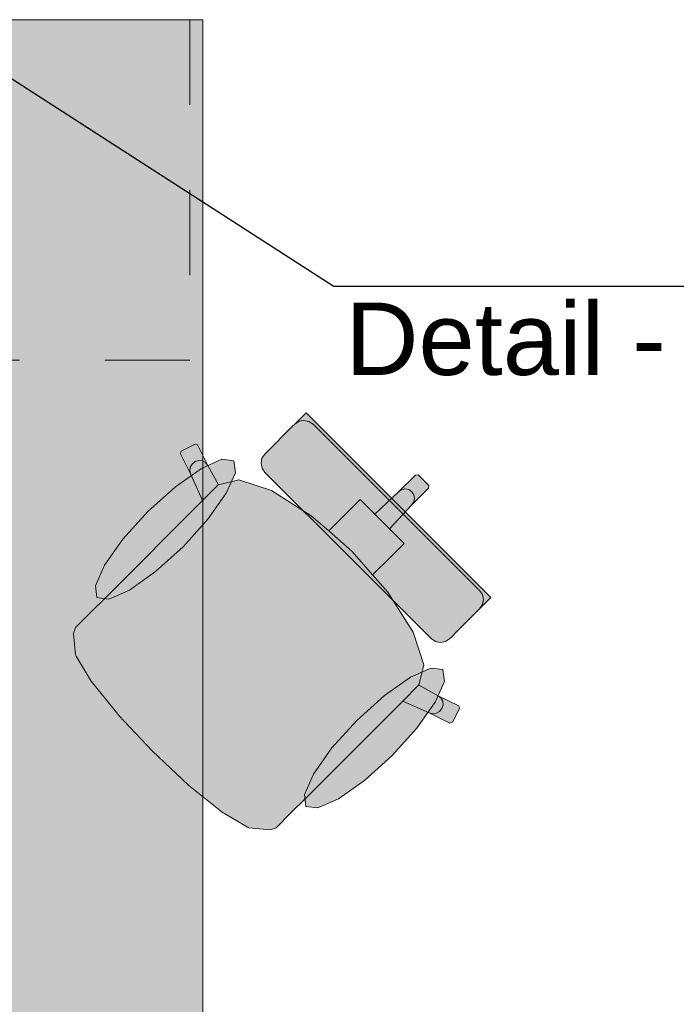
# Model space of a CAD drawing. Header units: metres. Extents: x -3.6 to 85.2, y -11 to 16.8.
# Tile 100 of 183: x 0.8 to 1.6, y 11.5 to 12.7. Entities that reach past the tile are written whole.
import ezdxf

# ---------------------------------------------------------------- set-up
doc = ezdxf.new("R2010")
doc.units = ezdxf.units.M
doc.header["$MEASUREMENT"] = 0
doc.linetypes.add('Strichlinie eng', pattern=[0.115, 0.075, -0.04])
doc.layers.add('208 - Marker.Detail', color=7, linetype='Continuous')
doc.layers.add('Neubau_701 - Einrichtung.Möbel', color=7, linetype='Continuous')
doc.styles.add('ERSTELLTER_STIL_2', font='txt')

msp = doc.modelspace()

# ---------------------------------------------------------------- hatches: boundary and pattern name
at = {"layer": 'Neubau_701 - Einrichtung.Möbel', "linetype": 'Continuous', "lineweight": 0, "true_color": 0x3a3a3a}
for points in [[(0.235, 10.69), (2.435, 10.69), (2.435, 11.49), (1.035, 11.49), (1.035, 12.69), (0.235, 12.69)], [(1.108, 12.1582), (1.2056, 12.0606), (1.2648, 12.1197), (1.1563, 12.2282), (1.151, 12.2229), (1.1486, 12.2205), (1.1431, 12.215), (1.1406, 12.2125), (1.1335, 12.2054), (1.1161, 12.188), (1.1103, 12.1822), (1.1079, 12.1798), (1.1046, 12.1749), (1.1035, 12.169), (1.1047, 12.1632)], [(0.922, 12.0123), (0.9025, 11.9928), (0.8858, 11.9761), (0.8835, 11.9691), (0.8858, 11.9439), (0.8864, 11.9424), (0.9042, 11.913), (0.9357, 11.8739), (0.9362, 11.8733), (0.9759, 11.8309), (1.2941, 12.1491), (1.2879, 12.1553), (1.2847, 12.1552), (1.2648, 12.1353), (1.237, 12.1093), (1.2199, 12.1265), (1.2037, 12.1104), (1.1829, 12.0895), (1.1624, 12.1074), (1.1156, 12.137), (1.0773, 12.1497), (1.0534, 12.1436), (1.0411, 12.1663), (1.029, 12.1907), (1.0261, 12.1916), (1.0099, 12.1831), (1.0089, 12.1801), (1.0209, 12.1558), (1.0347, 12.1251)], [(0.9706, 12.1122), (0.9414, 12.0799), (0.9198, 12.0494), (0.9091, 12.0252), (0.9109, 12.0112), (0.9249, 12.0094), (0.9491, 12.0201), (0.9796, 12.0417), (1.0119, 12.0709), (1.0411, 12.1032), (1.0627, 12.1338), (1.0734, 12.1579), (1.0716, 12.1719), (1.0576, 12.1737), (1.0335, 12.163), (1.0029, 12.1414)], [(1.1573, 11.7769), (1.2701, 11.8897), (1.3008, 11.8759), (1.3251, 11.8639), (1.3281, 11.8649), (1.3366, 11.881), (1.3357, 11.884), (1.3113, 11.896), (1.2886, 11.9084), (1.2947, 11.9323), (1.282, 11.9706), (1.2524, 12.0174), (1.2345, 12.0378), (1.2554, 12.0587), (1.2715, 12.0749), (1.2544, 12.092), (1.2803, 12.1198), (1.3002, 12.1397), (1.3003, 12.1429), (1.2941, 12.1491), (0.9759, 11.8309), (1.0183, 11.7911), (1.0189, 11.7907), (1.058, 11.7592), (1.0874, 11.7414), (1.089, 11.7408), (1.1141, 11.7384), (1.1211, 11.7407), (1.1378, 11.7575)], [(1.3032, 11.963), (1.3082, 11.9596), (1.314, 11.9585), (1.3199, 11.9596), (1.3248, 11.9629), (1.3273, 11.9653), (1.333, 11.9711), (1.3504, 11.9885), (1.3576, 11.9956), (1.36, 11.9981), (1.3655, 12.0036), (1.3679, 12.006), (1.3732, 12.0113), (1.2648, 12.1197), (1.2056, 12.0606)], [(1.2573, 11.8256), (1.2864, 11.8579), (1.308, 11.8885), (1.3188, 11.9126), (1.317, 11.9266), (1.3029, 11.9284), (1.2788, 11.9177), (1.2483, 11.8961), (1.2159, 11.8669), (1.1868, 11.8346), (1.1652, 11.804), (1.1544, 11.7799), (1.1562, 11.7659), (1.1703, 11.7641), (1.1944, 11.7748), (1.2249, 11.7964)]]:
    msp.add_hatch(color=250, dxfattribs=at).paths.add_polyline_path(points)

# ---------------------------------------------------------------- linework, layer by layer
at = {"layer": '208 - Marker.Detail', "color": 30, "linetype": 'Continuous', "lineweight": 25, "true_color": 0xff6e00}
for p, q in [((1.188, 12.3771), (0.7865, 12.6358)), ((1.188, 12.3771), (1.238, 12.3771)), ((1.238, 12.3771), (2.988, 12.3771))]:
    msp.add_line(p, q, dxfattribs=at)
at = {"layer": 'Neubau_701 - Einrichtung.Möbel', "color": 7, "linetype": 'Strichlinie eng', "lineweight": 5, "true_color": 0xebebeb}
for p, q in [((1.02, 12.69), (1.02, 12.29)), ((1.02, 12.29), (0.235, 12.29))]:
    msp.add_line(p, q, dxfattribs=at)
at = {"layer": 'Neubau_701 - Einrichtung.Möbel', "color": 7, "linetype": 'Continuous', "lineweight": 5, "true_color": 0xebebeb}
for p, q in [((1.151, 12.2229), (1.1563, 12.2282)), ((1.1563, 12.2282), (1.2648, 12.1197)), ((1.1335, 12.2054), (1.1406, 12.2125)), ((1.1406, 12.2125), (1.1431, 12.215)), ((1.1431, 12.215), (1.1486, 12.2205)), ((1.1481, 12.2183), (1.1431, 12.215)), ((1.1539, 12.2194), (1.1481, 12.2183)), ((1.1486, 12.2205), (1.151, 12.2229)), ((1.1597, 12.2182), (1.1539, 12.2194)), ((1.1647, 12.2149), (1.1597, 12.2182)), ((1.2623, 12.1173), (1.1647, 12.2149)), ((1.1161, 12.188), (1.1335, 12.2054)), ((1.0099, 12.1831), (1.0261, 12.1916)), ((1.0261, 12.1916), (1.029, 12.1907)), ((1.029, 12.1907), (1.0411, 12.1663)), ((1.0089, 12.1801), (1.0099, 12.1831)), ((1.0209, 12.1558), (1.0089, 12.1801)), ((1.1046, 12.1749), (1.1079, 12.1798)), ((1.1079, 12.1798), (1.1103, 12.1822)), ((1.1103, 12.1822), (1.1161, 12.188)), ((1.0204, 12.1643), (1.0226, 12.1681)), ((1.0226, 12.1681), (1.0261, 12.1709)), ((1.0261, 12.1709), (1.0303, 12.1722)), ((1.0303, 12.1722), (1.0347, 12.1718)), ((1.0347, 12.1718), (1.0384, 12.1697)), ((1.0384, 12.1697), (1.0411, 12.1663)), ((1.0411, 12.1663), (1.0534, 12.1436)), ((1.1035, 12.169), (1.1046, 12.1749)), ((1.1047, 12.1632), (1.1035, 12.169)), ((1.0198, 12.16), (1.0204, 12.1643)), ((1.0209, 12.1558), (1.0198, 12.16)), ((1.0347, 12.1251), (1.0209, 12.1558)), ((1.108, 12.1582), (1.1047, 12.1632)), ((1.2056, 12.0606), (1.108, 12.1582)), ((1.2648, 12.1353), (1.2847, 12.1552)), ((1.2847, 12.1552), (1.2879, 12.1553)), ((1.2879, 12.1553), (1.2941, 12.1491)), ((1.0532, 12.1435), (1.0347, 12.1251)), ((1.0532, 12.1435), (1.0534, 12.1436)), ((1.0534, 12.1436), (1.0773, 12.1497)), ((1.0773, 12.1497), (1.1156, 12.137)), ((1.3003, 12.1429), (1.2941, 12.1491)), ((1.3002, 12.1397), (1.3003, 12.1429)), ((1.1156, 12.137), (1.1624, 12.1074)), ((1.237, 12.1093), (1.2648, 12.1353)), ((1.2648, 12.1353), (1.2685, 12.1378)), ((1.2685, 12.1378), (1.2728, 12.1388)), ((1.2728, 12.1388), (1.2771, 12.138)), ((1.2771, 12.138), (1.2807, 12.1356)), ((1.2803, 12.1198), (1.3002, 12.1397)), ((1.283, 12.1321), (1.2807, 12.1356)), ((1.2838, 12.1278), (1.283, 12.1321)), ((0.922, 12.0123), (1.0347, 12.1251)), ((1.2037, 12.1104), (1.2199, 12.1265)), ((1.2199, 12.1265), (1.237, 12.1093)), ((1.2544, 12.092), (1.2803, 12.1198)), ((1.3732, 12.0113), (1.2648, 12.1197)), ((1.2803, 12.1198), (1.2828, 12.1235)), ((1.2828, 12.1235), (1.2838, 12.1278)), ((1.1829, 12.0895), (1.2037, 12.1104)), ((1.237, 12.1093), (1.2457, 12.1007)), ((1.2623, 12.1173), (1.3599, 12.0197)), ((1.1624, 12.1074), (1.1829, 12.0895)), ((1.2544, 12.092), (1.2457, 12.1007)), ((1.1829, 12.0895), (1.2104, 12.0654)), ((1.2715, 12.0749), (1.2544, 12.092)), ((1.2554, 12.0587), (1.2715, 12.0749)), ((1.2345, 12.0378), (1.2104, 12.0654)), ((1.2056, 12.0606), (1.3032, 11.963)), ((1.2345, 12.0378), (1.2554, 12.0587)), ((1.2524, 12.0174), (1.2345, 12.0378)), ((1.282, 11.9706), (1.2524, 12.0174)), ((1.3599, 12.0197), (1.3633, 12.0147)), ((0.9025, 11.9928), (0.922, 12.0123)), ((1.3633, 12.0147), (1.3645, 12.0089)), ((1.3645, 12.0089), (1.3633, 12.003)), ((1.3655, 12.0036), (1.3679, 12.006)), ((1.3679, 12.006), (1.3732, 12.0113)), ((0.8858, 11.9761), (0.9025, 11.9928)), ((1.3504, 11.9885), (1.3576, 11.9956)), ((1.3576, 11.9956), (1.36, 11.9981)), ((1.36, 11.9981), (1.3655, 12.0036)), ((1.3633, 12.003), (1.36, 11.9981)), ((1.333, 11.9711), (1.3504, 11.9885)), ((0.8835, 11.9691), (0.8858, 11.9761)), ((1.2947, 11.9323), (1.282, 11.9706)), ((1.3273, 11.9653), (1.333, 11.9711)), ((0.8858, 11.9439), (0.8835, 11.9691)), ((1.3032, 11.963), (1.3082, 11.9596)), ((1.3082, 11.9596), (1.314, 11.9585)), ((1.314, 11.9585), (1.3199, 11.9596)), ((1.3199, 11.9596), (1.3248, 11.9629)), ((1.3248, 11.9629), (1.3273, 11.9653)), ((0.8864, 11.9424), (0.8858, 11.9439)), ((0.9042, 11.913), (0.8864, 11.9424)), ((1.2886, 11.9084), (1.2947, 11.9323)), ((0.9357, 11.8739), (0.9042, 11.913)), ((1.2885, 11.9082), (1.2701, 11.8897)), ((1.2885, 11.9082), (1.2886, 11.9084)), ((1.3113, 11.896), (1.2886, 11.9084)), ((1.1573, 11.7769), (1.2701, 11.8897)), ((1.2701, 11.8897), (1.3008, 11.8759)), ((1.3147, 11.8934), (1.3113, 11.896)), ((1.3357, 11.884), (1.3113, 11.896)), ((1.3168, 11.8897), (1.3147, 11.8934)), ((1.3172, 11.8853), (1.3168, 11.8897)), ((1.3093, 11.8754), (1.3132, 11.8776)), ((1.3132, 11.8776), (1.3159, 11.8811)), ((1.3159, 11.8811), (1.3172, 11.8853)), ((1.3281, 11.8649), (1.3366, 11.881)), ((1.3366, 11.881), (1.3357, 11.884)), ((0.9362, 11.8733), (0.9357, 11.8739)), ((0.9759, 11.8309), (0.9362, 11.8733)), ((1.3008, 11.8759), (1.305, 11.8748)), ((1.3008, 11.8759), (1.3251, 11.8639)), ((1.305, 11.8748), (1.3093, 11.8754)), ((1.3251, 11.8639), (1.3281, 11.8649)), ((0.9759, 11.8309), (1.0183, 11.7911)), ((1.0183, 11.7911), (1.0189, 11.7907)), ((1.0189, 11.7907), (1.058, 11.7592)), ((1.1378, 11.7575), (1.1573, 11.7769)), ((1.058, 11.7592), (1.0874, 11.7414)), ((1.1211, 11.7407), (1.1378, 11.7575)), ((1.0874, 11.7414), (1.089, 11.7408)), ((1.089, 11.7408), (1.1141, 11.7384)), ((1.1141, 11.7384), (1.1211, 11.7407))]:
    msp.add_line(p, q, dxfattribs=at)
at = {"layer": 'Neubau_701 - Einrichtung.Möbel', "color": 7, "linetype": 'Continuous', "lineweight": 5, "true_color": 0xebebeb, "flags": 128}
for points in [[(0.235, 10.69), (0.235, 12.69), (1.035, 12.69), (1.035, 11.49), (2.435, 11.49), (2.435, 10.69)], [(0.9706, 12.1122), (1.0029, 12.1414), (1.0335, 12.163), (1.0576, 12.1737), (1.0716, 12.1719), (1.0734, 12.1579), (1.0627, 12.1338), (1.0411, 12.1032), (1.0119, 12.0709), (0.9796, 12.0417), (0.9491, 12.0201), (0.9249, 12.0094), (0.9109, 12.0112), (0.9091, 12.0252), (0.9198, 12.0494), (0.9414, 12.0799)], [(1.2573, 11.8256), (1.2864, 11.8579), (1.308, 11.8885), (1.3188, 11.9126), (1.317, 11.9266), (1.3029, 11.9284), (1.2788, 11.9177), (1.2483, 11.8961), (1.2159, 11.8669), (1.1868, 11.8346), (1.1652, 11.804), (1.1544, 11.7799), (1.1562, 11.7659), (1.1703, 11.7641), (1.1944, 11.7748), (1.2249, 11.7964)]]:
    msp.add_lwpolyline(points, close=True, dxfattribs=at)

# ---------------------------------------------------------------- texts
at = {"layer": '208 - Marker.Detail', "color": 30, "lineweight": 25, "true_color": 0xff6e00, "insert": (1.2026, 12.3577), "char_height": 0.085, "attachment_point": 1, "style": 'ERSTELLTER_STIL_2'}
msp.add_mtext('\\A1;{\\pql;\\fArial|b0|i0|c0|p38;Detail - Trockenbau Stütze Achse 1}', dxfattribs=at)

doc.saveas('drawing.dxf')
